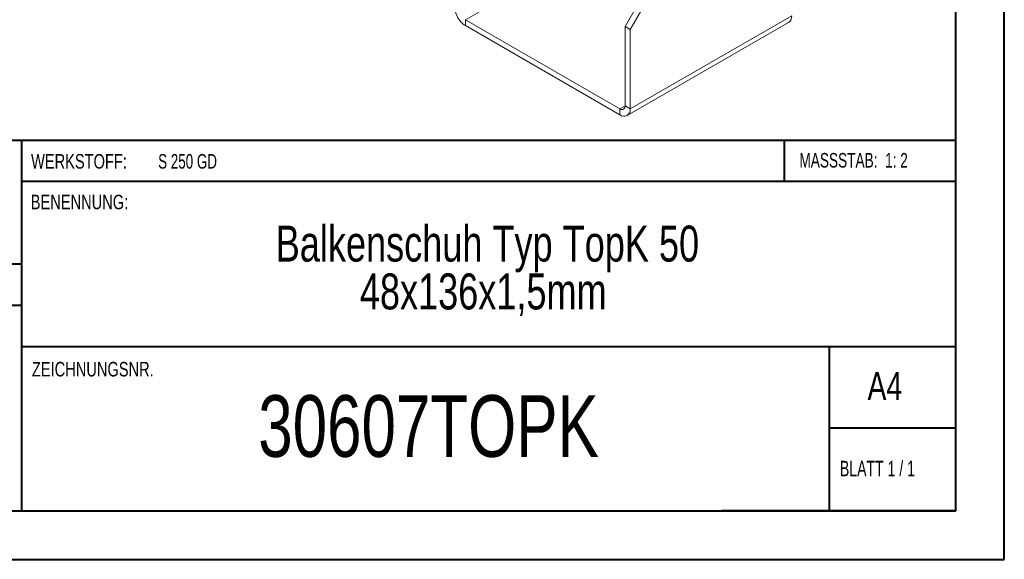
# Model space of a CAD drawing. Header units: millimetres. Extents: x 0 to 210, y 0 to 297.
# Tile 2 of 10: x 109 to 210, y 0 to 56. Entities that reach past the tile are written whole.
import ezdxf

# ---------------------------------------------------------------- set-up
doc = ezdxf.new("R2010")
doc.units = ezdxf.units.MM
doc.styles.add('SLDTEXTSTYLE0', font='TXT', dxfattribs={"width": 0.75})
doc.styles.add('SLDTEXTSTYLE1', font='TXT', dxfattribs={"width": 0.681818})
doc.styles.add('SLDTEXTSTYLE2', font='TXT', dxfattribs={"width": 0.7})
doc.styles.add('SLDTEXTSTYLE3', font='TXT', dxfattribs={"width": 0.6875})

# ---------------------------------------------------------------- blocks, each defined once
blk = doc.blocks.new('SW_NOTE_1')
at = {"color": 0, "linetype": 'Continuous', "lineweight": 0, "char_height": 3.7042, "attachment_point": 2, "style": 'SLDTEXTSTYLE0'}
for s, insert in [('Balkenschuh Typ TopK 50', (29.46, 4.77)), ('48x136x1,5mm', (29.03, -0.16))]:
    blk.add_mtext(s, dxfattribs=dict(at, insert=insert))

msp = doc.modelspace()

# ---------------------------------------------------------------- linework, layer by layer
at = {"color": 7, "linetype": 'Continuous', "lineweight": 40}
for p, q in [((210.08, 0.21), (210.08, 297.21)), ((205.08, 5.21), (205.08, 292.21)), ((205.08, 43.37), (10.11, 43.37)), ((108.91, 43.37), (108.91, 5.12)), ((187.47, 39.12), (187.47, 43.37)), ((205.08, 39.12), (108.91, 39.12)), ((108.91, 30.62), (10.11, 30.62)), ((108.91, 26.37), (10.11, 26.37)), ((108.91, 22.12), (205.08, 22.12)), ((192.08, 5.21), (192.08, 22.21)), ((205.08, 13.71), (192.08, 13.71)), ((10.08, 5.21), (205.08, 5.21)), ((205.08, 5.21), (180.99, 5.21)), ((0.08, 0.21), (210.08, 0.21))]:
    msp.add_line(p, q, dxfattribs=at)
at = {"color": 7, "linetype": 'Continuous', "lineweight": 15}
for p, q in [((154.61, 55.8), (171.22, 65.39)), ((171.05, 55.09), (174.94, 61.82)), ((171.58, 54.78), (175.47, 61.52)), ((170.52, 46.62), (154.61, 55.8)), ((154.61, 55.8), (154.61, 55.19)), ((171.58, 46.62), (188.2, 56.21)), ((170.52, 46), (154.61, 55.19)), ((171.05, 55.09), (171.58, 54.78)), ((171.05, 46.92), (171.05, 55.09)), ((171.27, 45.93), (187.88, 55.52)), ((171.58, 46.62), (171.58, 54.78)), ((171.05, 46.92), (170.52, 46.62)), ((170.52, 46.62), (170.52, 46)), ((171.05, 46.92), (171.58, 46.62))]:
    msp.add_line(p, q, dxfattribs=at)
for centre, radius, start, end in [((155.85, 57.13), 2.31, 182.6055, 237.3945), ((187.46, 56.13), 0.739, 305.0133, 6.2988), ((170.72, 46.87), 0.328, 230.7967, 9.214), ((170.93, 46.51), 0.655, 230.7967, 9.214)]:
    msp.add_arc(centre, radius, start, end, dxfattribs=at)

# ---------------------------------------------------------------- block references
at = {"color": 7, "linetype": 'Continuous', "lineweight": 0}
msp.add_blockref('SW_NOTE_1', (127.42, 29.82), dxfattribs=at)

# ---------------------------------------------------------------- texts
for s, insert, char_height, attachment_point, style in [('WERKSTOFF:', (109.91, 41.96), 1.5, 1, 'SLDTEXTSTYLE0'), ('S 250 GD', (122.99, 41.96), 1.5, 1, 'SLDTEXTSTYLE3'), ('MASSSTAB:  1: 2', (188.99, 42.07), 1.5, 1, 'SLDTEXTSTYLE2'), ('BENENNUNG:', (109.88, 37.77), 1.5, 1, 'SLDTEXTSTYLE0'), ('ZEICHNUNGSNR.', (110, 20.55), 1.5, 1, 'SLDTEXTSTYLE0'), ('A4', (196, 19.52), 2.91, 1, 'SLDTEXTSTYLE0'), ('30607TOPK', (150.82, 17.12), 6.35, 2, 'SLDTEXTSTYLE0'), ('BLATT 1 / 1', (193.16, 10.36), 1.5875, 1, 'SLDTEXTSTYLE1')]:
    msp.add_mtext(s, dxfattribs=dict(at, insert=insert, char_height=char_height, attachment_point=attachment_point, style=style))

doc.saveas('drawing.dxf')
